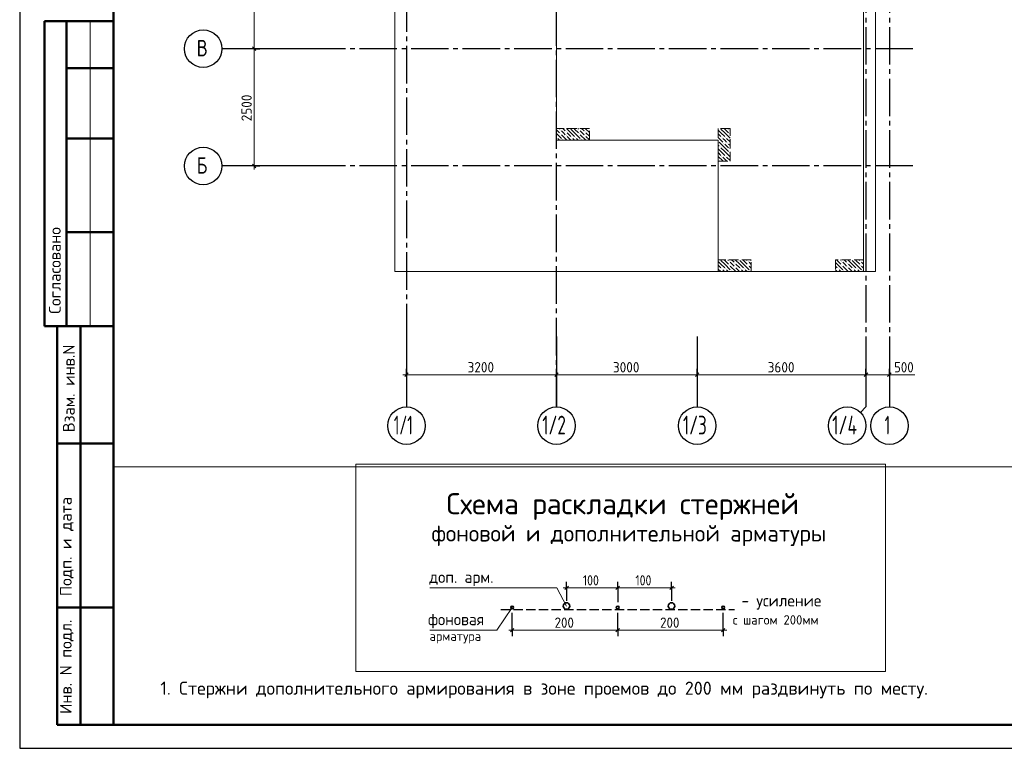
# Model space of a CAD drawing. Header units: millimetres. Extents: x 0 to 42000, y 0 to 29700.
# Tile 1 of 6: x 0 to 21000, y 0 to 15530. Entities that reach past the tile are written whole.
import ezdxf

# ---------------------------------------------------------------- set-up
doc = ezdxf.new("R2010")
doc.units = ezdxf.units.MM
doc.linetypes.add('______2', pattern=[270, 200, -70])
doc.linetypes.add('______5', pattern=[1100, 800, -100, 100, -100])
for name, color, linetype, lineweight in [('Standard', 7, 'Continuous', 25), ('ЖБ Перекрытие верхний уровень', 8, 'Continuous', 50), ('ЖБ Перекрытие верхний уровень_1', 7, 'Continuous', 18), ('Примечания', 7, 'Continuous', 13), ('Размерная линия_ общее', 7, 'Continuous', 13)]:
    doc.layers.add(name, color=color, linetype=linetype, lineweight=lineweight)
doc.layers.add('ЖБ Пилон', color=7, linetype='______2', lineweight=13, true_color=0xa0a0a0)
doc.layers.add('Оси', color=7, linetype='______5', lineweight=13, true_color=0x656565)
doc.styles.add('ISOCPEUR', font='txt')

msp = doc.modelspace()

# ---------------------------------------------------------------- hatches: boundary and pattern name
at = {"layer": 'ЖБ Пилон', "linetype": 'Continuous', "lineweight": 18, "transparency": 33554687}
for points in [[(11450, 13019), (11456, 13026), (11463, 13019), (11456, 13013)], [(11530, 13179), (11536, 13186), (11543, 13179), (11536, 13173)], [(11530, 13099), (11536, 13106), (11543, 13099), (11536, 13093)], [(11650, 13139), (11656, 13146), (11663, 13139), (11656, 13133)], [(11650, 13059), (11656, 13066), (11663, 13059), (11656, 13053)], [(11770, 13019), (11776, 13026), (11783, 13019), (11776, 13013)], [(11850, 13019), (11856, 13026), (11863, 13019), (11856, 13013)], [(11930, 13179), (11936, 13186), (11943, 13179), (11936, 13173)], [(11930, 13099), (11936, 13106), (11943, 13099), (11936, 13093)], [(12050, 13139), (12056, 13146), (12063, 13139), (12056, 13133)], [(12050, 13059), (12056, 13066), (12063, 13059), (12056, 13053)], [(14970, 13019), (14976, 13026), (14983, 13019), (14976, 13013)], [(15050, 13019), (15056, 13026), (15063, 13019), (15056, 13013)], [(15130, 13179), (15136, 13186), (15143, 13179), (15136, 13173)], [(15130, 13099), (15136, 13106), (15143, 13099), (15136, 13093)], [(11570, 12979), (11576, 12986), (11583, 12979), (11576, 12973)], [(11970, 12979), (11976, 12986), (11983, 12979), (11976, 12973)], [(14900, 12942), (14903, 12939), (14900, 12936)], [(14930, 12819), (14936, 12826), (14943, 12819), (14936, 12813)], [(15010, 12899), (15016, 12906), (15023, 12899), (15016, 12893)], [(15090, 12899), (15096, 12906), (15103, 12899), (15096, 12893)], [(14970, 12619), (14976, 12626), (14983, 12619), (14976, 12613)], [(15050, 12619), (15056, 12626), (15063, 12619), (15056, 12613)], [(15130, 12779), (15136, 12786), (15143, 12779), (15136, 12773)], [(15130, 12699), (15136, 12706), (15143, 12699), (15136, 12693)], [(14900, 12542), (14903, 12539), (14900, 12536)], [(15130, 10379), (15136, 10386), (15143, 10379), (15136, 10373)], [(15130, 10299), (15136, 10306), (15143, 10299), (15136, 10293)], [(15250, 10339), (15256, 10346), (15263, 10339), (15256, 10333)], [(15530, 10379), (15536, 10386), (15543, 10379), (15536, 10373)], [(15530, 10299), (15536, 10306), (15543, 10299), (15536, 10293)], [(17530, 10379), (17536, 10386), (17543, 10379), (17536, 10373)], [(17530, 10299), (17536, 10306), (17543, 10299), (17536, 10293)], [(17650, 10339), (17656, 10346), (17663, 10339), (17656, 10333)], [(17930, 10379), (17936, 10386), (17943, 10379), (17936, 10373)], [(17930, 10299), (17936, 10306), (17943, 10299), (17936, 10293)], [(14970, 10219), (14976, 10226), (14983, 10219), (14976, 10213)], [(15050, 10219), (15056, 10226), (15063, 10219), (15056, 10213)], [(15170, 10179), (15176, 10186), (15183, 10179), (15176, 10173)], [(15250, 10259), (15256, 10266), (15263, 10259), (15256, 10253)], [(15370, 10219), (15376, 10226), (15383, 10219), (15376, 10213)], [(15450, 10219), (15456, 10226), (15463, 10219), (15456, 10213)], [(15570, 10179), (15576, 10186), (15583, 10179), (15576, 10173)], [(17450, 10219), (17456, 10226), (17463, 10219), (17456, 10213)], [(17570, 10179), (17576, 10186), (17583, 10179), (17576, 10173)], [(17650, 10259), (17656, 10266), (17663, 10259), (17656, 10253)], [(17770, 10219), (17776, 10226), (17783, 10219), (17776, 10213)], [(17850, 10219), (17856, 10226), (17863, 10219), (17856, 10213)], [(17970, 10179), (17976, 10186), (17983, 10179), (17976, 10173)]]:
    msp.add_hatch(color=7, dxfattribs=at).paths.add_polyline_path(points, flags=16)

# ---------------------------------------------------------------- linework, layer by layer
at = {"layer": 'Standard', "color": 7, "linetype": 'Continuous', "lineweight": 25, "transparency": 33554687}
msp.add_line((2000, 29200), (2000, 1058), dxfattribs=at)
at = {"layer": 'Standard', "color": 7, "linetype": 'Continuous', "lineweight": 50, "transparency": 33554687}
for p, q in [((6, 15500), (0, 15500)), ((2000, 15500), (527, 15500)), ((527, 15500), (527, 9000)), ((527, 15500), (527, 9000)), ((1000, 15500), (1000, 9000)), ((2000, 14500), (1000, 14500)), ((2000, 13000), (1000, 13000)), ((2000, 11000), (1000, 11000)), ((0, 9000), (6, 9000)), ((527, 9000), (2000, 9000)), ((800, 500), (800, 9000)), ((800, 500), (800, 9000)), ((1300, 500), (1300, 9000)), ((800, 6500), (2000, 6500)), ((800, 3000), (2000, 3000)), ((2000, 500), (800, 500))]:
    msp.add_line(p, q, dxfattribs=at)
at = {"layer": 'Standard', "color": 7, "linetype": 'Continuous', "lineweight": 13, "transparency": 33554687}
msp.add_line((1500, 15500), (1500, 9000), dxfattribs=at)
at = {"layer": 'Standard', "color": 8, "linetype": '______2', "lineweight": -3, "true_color": 0x737373, "transparency": 33554687}
msp.add_line((10264, 2958), (15244, 2958), dxfattribs=at)
at = {"layer": 'Standard', "color": 7, "linetype": 'Continuous', "lineweight": 25, "transparency": 33554687}
msp.add_lwpolyline([(0, 0), (42000, 0), (42000, 29700), (0, 29700), (0, 0)], close=True, dxfattribs=at)
at = {"layer": 'Standard', "color": 7, "linetype": 'Continuous', "lineweight": 50, "transparency": 33554687}
msp.add_lwpolyline([(2000, 29200), (41500, 29200), (41500, 500), (2000, 500), (2000, 29200)], close=True, dxfattribs=at)
at = {"layer": 'Standard', "color": 7, "linetype": 'Continuous', "lineweight": 13, "transparency": 33554687}
for points in [[(41500, 29200), (2000, 29200), (2000, 6000), (41500, 6000), (41500, 29200)], [(8000, 10162), (18000, 10162), (18000, 24162), (8000, 24162), (8000, 10162)], [(8000, 10162), (18250, 10162), (18250, 24162), (8000, 24162), (8000, 10162)], [(18466, 6053), (7170, 6053), (7170, 1635), (18466, 1635), (18466, 6053)], [(8744, 3420), (11457, 3420), (11664, 3033)], [(8744, 2518), (10179, 2518), (10504, 3003)]]:
    msp.add_lwpolyline(points, dxfattribs=at)
at = {"layer": 'ЖБ Перекрытие верхний уровень', "color": 7, "linetype": 'Continuous', "lineweight": 35, "transparency": 33554687}
for centre, radius in [((10504, 3003), 30), ((11664, 3033), 70), ((12754, 3003), 30), ((13904, 3033), 70), ((15004, 3003), 30)]:
    msp.add_circle(centre, radius, dxfattribs=at)
at = {"layer": 'ЖБ Перекрытие верхний уровень_1', "color": 7, "linetype": 'Continuous', "lineweight": 18, "transparency": 33554687}
for p, q in [((18250, 10162), (18250, 24162)), ((11450, 15762), (11450, 12962)), ((11450, 12962), (14900, 12962)), ((14900, 12962), (14900, 10162)), ((14900, 10162), (18250, 10162))]:
    msp.add_line(p, q, dxfattribs=at)
at = {"layer": 'ЖБ Пилон', "color": 253, "linetype": '______2', "lineweight": 13, "true_color": 0xa0a0a0, "transparency": 33554687}
for p, q in [((11450, 13212), (11450, 12962)), ((12150, 13212), (11450, 13212)), ((12150, 12962), (12150, 13212)), ((15150, 13212), (14900, 13212)), ((14900, 13212), (14900, 12512)), ((15150, 12512), (15150, 13212)), ((11450, 12962), (12150, 12962)), ((14900, 12512), (15150, 12512)), ((14900, 10412), (14900, 10162)), ((15600, 10412), (14900, 10412)), ((15600, 10162), (15600, 10412)), ((17400, 10412), (17400, 10162)), ((18000, 10412), (17400, 10412)), ((18000, 10162), (18000, 10412)), ((14900, 10162), (15600, 10162)), ((17400, 10162), (18000, 10162))]:
    msp.add_line(p, q, dxfattribs=at)
at = {"layer": 'ЖБ Пилон', "color": 9, "linetype": 'Continuous', "lineweight": 18, "true_color": 0xc7c7c7, "transparency": 33554687}
for p, q in [((11450, 13186), (11516, 13119)), ((11450, 13106), (11556, 12999)), ((11503, 13212), (11516, 13199)), ((11596, 13119), (11556, 13159)), ((11556, 13079), (11673, 12962)), ((11583, 13212), (11636, 13159)), ((11636, 13079), (11596, 13119)), ((11756, 13119), (11663, 13212)), ((11676, 13119), (11756, 13039)), ((11676, 13039), (11753, 12962)), ((11756, 13199), (11836, 13119)), ((11756, 13119), (11836, 13039)), ((11836, 13199), (11823, 13212)), ((11836, 13199), (11916, 13119)), ((11836, 13119), (11956, 12999)), ((11903, 13212), (11916, 13199)), ((11996, 13119), (11956, 13159)), ((11956, 13079), (12073, 12962)), ((11983, 13212), (12036, 13159)), ((12036, 13079), (11996, 13119)), ((12150, 13126), (12063, 13212)), ((12076, 13119), (12150, 13046)), ((12076, 13039), (12150, 12966)), ((14956, 13119), (14900, 13176)), ((14900, 13096), (14956, 13039)), ((14956, 13199), (15036, 13119)), ((14956, 13119), (15036, 13039)), ((15036, 13199), (15023, 13212)), ((15036, 13199), (15116, 13119)), ((15036, 13119), (15150, 13006)), ((15103, 13212), (15116, 13199)), ((11476, 12999), (11513, 12962)), ((11833, 12962), (11796, 12999)), ((11876, 12999), (11913, 12962)), ((14900, 13016), (14996, 12919)), ((14900, 12856), (14916, 12839)), ((15036, 12799), (14916, 12919)), ((15036, 12959), (14996, 12999)), ((15076, 12919), (15036, 12959)), ((15036, 12879), (15116, 12799)), ((15076, 12999), (15150, 12926)), ((15116, 12879), (15150, 12846)), ((14956, 12719), (14900, 12776)), ((14900, 12696), (14956, 12639)), ((14900, 12616), (14996, 12519)), ((14956, 12799), (15036, 12719)), ((14956, 12719), (15036, 12639)), ((15036, 12799), (15116, 12719)), ((15036, 12719), (15150, 12606)), ((14923, 12512), (14916, 12519)), ((15036, 12559), (14996, 12599)), ((15076, 12519), (15036, 12559)), ((15076, 12599), (15150, 12526)), ((14956, 10319), (14900, 10376)), ((14900, 10296), (14956, 10239)), ((14956, 10399), (15036, 10319)), ((14956, 10319), (15036, 10239)), ((15036, 10399), (15023, 10412)), ((15036, 10399), (15116, 10319)), ((15036, 10319), (15156, 10199)), ((15103, 10412), (15116, 10399)), ((15196, 10319), (15156, 10359)), ((15183, 10412), (15236, 10359)), ((15236, 10279), (15196, 10319)), ((15356, 10319), (15263, 10412)), ((15276, 10319), (15356, 10239)), ((15356, 10399), (15436, 10319)), ((15356, 10319), (15436, 10239)), ((15436, 10399), (15423, 10412)), ((15436, 10399), (15516, 10319)), ((15436, 10319), (15556, 10199)), ((15503, 10412), (15516, 10399)), ((15596, 10319), (15556, 10359)), ((15583, 10412), (15600, 10396)), ((15600, 10316), (15596, 10319)), ((17400, 10356), (17436, 10319)), ((17436, 10399), (17423, 10412)), ((17436, 10399), (17516, 10319)), ((17436, 10319), (17556, 10199)), ((17503, 10412), (17516, 10399)), ((17596, 10319), (17556, 10359)), ((17583, 10412), (17636, 10359)), ((17636, 10279), (17596, 10319)), ((17756, 10319), (17663, 10412)), ((17676, 10319), (17756, 10239)), ((17756, 10399), (17836, 10319)), ((17756, 10319), (17836, 10239)), ((17836, 10399), (17823, 10412)), ((17836, 10399), (17916, 10319)), ((17836, 10319), (17956, 10199)), ((17903, 10412), (17916, 10399)), ((17996, 10319), (17956, 10359)), ((17983, 10412), (18000, 10396)), ((18000, 10316), (17996, 10319)), ((14900, 10216), (14953, 10162)), ((15033, 10162), (14996, 10199)), ((15076, 10199), (15113, 10162)), ((15156, 10279), (15273, 10162)), ((15276, 10239), (15353, 10162)), ((15433, 10162), (15396, 10199)), ((15476, 10199), (15513, 10162)), ((15556, 10279), (15600, 10236)), ((17400, 10276), (17436, 10239)), ((17433, 10162), (17400, 10196)), ((17476, 10199), (17513, 10162)), ((17556, 10279), (17673, 10162)), ((17676, 10239), (17753, 10162)), ((17833, 10162), (17796, 10199)), ((17876, 10199), (17913, 10162)), ((17956, 10279), (18000, 10236))]:
    msp.add_line(p, q, dxfattribs=at)
at = {"layer": 'Оси', "color": 8, "linetype": '______5', "lineweight": -3, "transparency": 33554687}
for p, q in [((18050, 25273), (18050, 8776)), ((18550, 25273), (18550, 8776)), ((8250, 24873), (8250, 8776)), ((11450, 7276), (11450, 16386)), ((19047, 14912), (6314, 14912)), ((19047, 12412), (6314, 12412))]:
    msp.add_line(p, q, dxfattribs=at)
at = {"layer": 'Оси', "color": 7, "linetype": 'Continuous', "lineweight": 25, "transparency": 33554687}
for p, q in [((6314, 14912), (4314, 14912)), ((6314, 12412), (4314, 12412)), ((8250, 8776), (8250, 7276)), ((11450, 8776), (11450, 7276)), ((14450, 8776), (14450, 7276)), ((18550, 8776), (18550, 7276))]:
    msp.add_line(p, q, dxfattribs=at)
msp.add_lwpolyline([(18050, 8776), (18050, 7276), (17933, 7159)], dxfattribs=at)
for centre in [(3914, 14912), (3914, 12412), (8250, 6876), (11450, 6876), (14450, 6876), (17650, 6876), (18550, 6876)]:
    msp.add_circle(centre, 400, dxfattribs=at)
at = {"layer": 'Примечания', "color": 7, "linetype": 'Continuous', "lineweight": 13, "transparency": 33554687}
msp.add_line((18550, 7962), (19090, 7962), dxfattribs=at)
at = {"layer": 'Размерная линия_ общее', "color": 7, "linetype": 'Continuous', "lineweight": 13, "transparency": 33554687}
for p, q in [((5000, 16712), (5000, 14912)), ((5000, 14912), (5000, 12412)), ((5000, 12412), (5000, 12337)), ((8250, 7962), (8175, 7962)), ((8250, 7962), (11450, 7962)), ((11450, 7962), (14450, 7962)), ((14450, 7962), (18050, 7962)), ((18050, 7962), (18550, 7962)), ((18550, 7962), (18625, 7962)), ((11664, 3420), (11589, 3420)), ((11664, 3420), (12754, 3420)), ((12754, 3420), (13904, 3420)), ((13904, 3420), (13979, 3420)), ((10504, 2518), (10429, 2518)), ((10504, 2518), (12754, 2518)), ((12754, 2518), (15004, 2518)), ((15004, 2518), (15079, 2518))]:
    msp.add_line(p, q, dxfattribs=at)
at = {"layer": 'Размерная линия_ общее', "color": 253, "linetype": 'Continuous', "lineweight": -3, "true_color": 0xa0a0a0, "transparency": 33554687}
for p, q in [((5000, 14912), (4875, 14912)), ((5000, 14912), (5125, 14912)), ((5000, 12412), (4514, 12412)), ((5000, 12412), (4875, 12412)), ((5000, 12412), (5125, 12412)), ((8250, 7962), (8250, 8087)), ((11450, 7962), (11450, 8087)), ((14450, 7962), (14450, 8087)), ((18050, 7962), (18050, 8087)), ((18550, 7962), (18550, 8087)), ((8250, 7962), (8250, 7837)), ((8250, 7962), (8250, 7476)), ((11450, 7962), (11450, 7837)), ((11450, 7962), (11450, 7962)), ((14450, 7962), (14450, 7837)), ((14450, 7962), (14450, 7962)), ((18050, 7962), (18050, 7837)), ((18050, 7962), (18050, 7476)), ((18550, 7962), (18550, 7837)), ((18550, 7962), (18550, 7476)), ((11664, 3420), (11664, 3545)), ((11664, 3420), (11664, 3295)), ((11664, 3420), (11664, 3145)), ((12754, 3420), (12754, 3545)), ((12754, 3420), (12754, 3295)), ((12754, 3420), (12754, 3115)), ((13904, 3420), (13904, 3545)), ((13904, 3420), (13904, 3295)), ((13904, 3420), (13904, 3145)), ((10504, 2518), (10504, 2890)), ((15004, 2518), (15004, 2890)), ((10504, 2518), (10504, 2643)), ((12754, 2518), (12754, 2643)), ((15004, 2518), (15004, 2643)), ((10504, 2518), (10504, 2393)), ((12754, 2518), (12754, 2393)), ((15004, 2518), (15004, 2393))]:
    msp.add_line(p, q, dxfattribs=at)
at = {"layer": 'Размерная линия_ общее', "color": 7, "linetype": 'Continuous', "lineweight": 25, "transparency": 33554687}
for p, q in [((4963, 14950), (5038, 14875)), ((4963, 12450), (5038, 12375)), ((8212, 7925), (8287, 8000)), ((11412, 7925), (11487, 8000)), ((14412, 7925), (14487, 8000)), ((18012, 7925), (18087, 8000)), ((18512, 7925), (18587, 8000)), ((11627, 3382), (11702, 3457)), ((12717, 3382), (12792, 3457)), ((13867, 3382), (13942, 3457)), ((10467, 2480), (10542, 2555)), ((12717, 2480), (12792, 2555)), ((14967, 2480), (15042, 2555))]:
    msp.add_line(p, q, dxfattribs=at)
at = {"layer": 'Размерная линия_ общее', "color": 253, "linetype": 'Continuous', "lineweight": -3, "true_color": 0xa0a0a0, "transparency": 33554687}
for points in [[(5000, 14912), (4983, 14912), (4983, 14912), (4514, 14912)], [(12754, 2518), (12754, 2535), (12754, 2535), (12754, 2890)]]:
    msp.add_lwpolyline(points, dxfattribs=at)

# ---------------------------------------------------------------- texts
at = {"layer": 'Standard', "color": 7, "linetype": 'Continuous', "lineweight": 50, "transparency": 33554687, "char_height": 250, "attachment_point": 7, "rotation": 90, "style": 'ISOCPEUR'}
for s, insert, width in [('\\A1;{\\fISOCPEUR|i0|b0;\\H250.000000;\\W1.000000;\\C7;Согласовано}\\P', (875, 9261), 2071.88), ('\\A1;{\\fISOCPEUR|i0|b0;\\H250.000000;\\W1.000000;\\C7;Взам. инв.N}\\P', (1173, 6736), 1909.1), ('\\A1;{\\fISOCPEUR|i0|b0;\\H250.000000;\\W1.000000;\\C7;Подп. и дата}\\P', (1149, 3242), 2197.06), ('\\A1;{\\fISOCPEUR|i0|b0;\\H250.000000;\\W1.000000;\\C7;Инв. N подл.}\\P', (1149, 734), 2021.79)]:
    msp.add_mtext(s, dxfattribs=dict(at, insert=insert, width=width))
at = {"layer": 'Standard', "color": 7, "linetype": 'Continuous', "lineweight": 50, "transparency": 33554687, "attachment_point": 7, "style": 'ISOCPEUR'}
for s, insert, char_height, width in [('\\W0.99;Схема раскладки стержней', (9102, 4866), 450, 7958.3), ('\\W0.99;фоновой и дополнительной арматуры', (8783, 4312), 350, 8498.44)]:
    msp.add_mtext(s, dxfattribs=dict(at, insert=insert, char_height=char_height, width=width))
at = {"layer": 'Standard', "color": 7, "linetype": 'Continuous', "lineweight": 25, "transparency": 33554687, "attachment_point": 7, "style": 'ISOCPEUR'}
for s, insert, char_height, width in [('\\W0.96;доп. арм.', (8734, 3457), 250, 1519.73), ('\\W0.97;- усиление', (15392, 2957), 250, 1820.34), ('\\W0.96;фоновая', (8709, 2556), 250, 1419.46), ('\\W0.98;с шагом 200мм', (15209, 2637), 200, 1977.11), ('\\W0.97;арматура', (8741, 2236), 200, 1336.15)]:
    msp.add_mtext(s, dxfattribs=dict(at, insert=insert, char_height=char_height, width=width))
at = {"layer": 'Standard', "color": 7, "linetype": 'Continuous', "lineweight": 13, "transparency": 33554687, "insert": (3000, 1243), "char_height": 280, "width": 16435.04, "attachment_point": 4, "style": 'ISOCPEUR'}
msp.add_mtext('\\A1;{\\fISOCPEUR|i0|b0;\\H279.999995;\\W1.000000;\\C7;1. Стержни дополнительного армирования в зоне проемов до 200 мм раздвинуть по месту.}\\P', dxfattribs=at)
at = {"layer": 'Оси', "color": 7, "linetype": 'Continuous', "lineweight": 35, "transparency": 33554687, "attachment_point": 7, "style": 'ISOCPEUR'}
for s, insert, char_height, width in [('\\W0.80;В', (3774, 14750), 350, 419.8), ('\\W0.80;Б', (3774, 12250), 350, 419.8), ('\\W0.59;1/1', (7978, 6689), 400, 662.04), ('\\W0.66;1/2', (11146, 6689), 400, 739.74), ('\\W0.66;1/3', (14146, 6689), 400, 739.75), ('\\W0.67;1/4', (17330, 6689), 400, 772.99), ('\\W0.56;1', (18450, 6689), 400, 311.11)]:
    msp.add_mtext(s, dxfattribs=dict(at, insert=insert, char_height=char_height, width=width))
at = {"layer": 'Размерная линия_ общее', "color": 7, "linetype": 'Continuous', "lineweight": 25, "transparency": 33554687, "insert": (4950, 13365), "char_height": 220, "width": 718.09, "attachment_point": 7, "rotation": 90, "style": 'ISOCPEUR'}
msp.add_mtext('\\W0.93;2500', dxfattribs=at)
at = {"layer": 'Размерная линия_ общее', "color": 7, "linetype": 'Continuous', "lineweight": 25, "transparency": 33554687, "char_height": 220, "attachment_point": 7, "style": 'ISOCPEUR'}
for s, insert, width in [('\\W0.93;3200', (9553, 8012), 718.09), ('\\W0.93;3000', (12653, 8012), 718.09), ('\\W0.93;3600', (15953, 8012), 718.09), ('\\W0.91;500', (18647, 8012), 561.98), ('\\W0.83;100', (12011, 3470), 508.57), ('\\W0.83;100', (13131, 3470), 508.57), ('\\W0.91;200', (11409, 2568), 561.99), ('\\W0.91;200', (13659, 2568), 562)]:
    msp.add_mtext(s, dxfattribs=dict(at, insert=insert, width=width))

doc.saveas('drawing.dxf')
